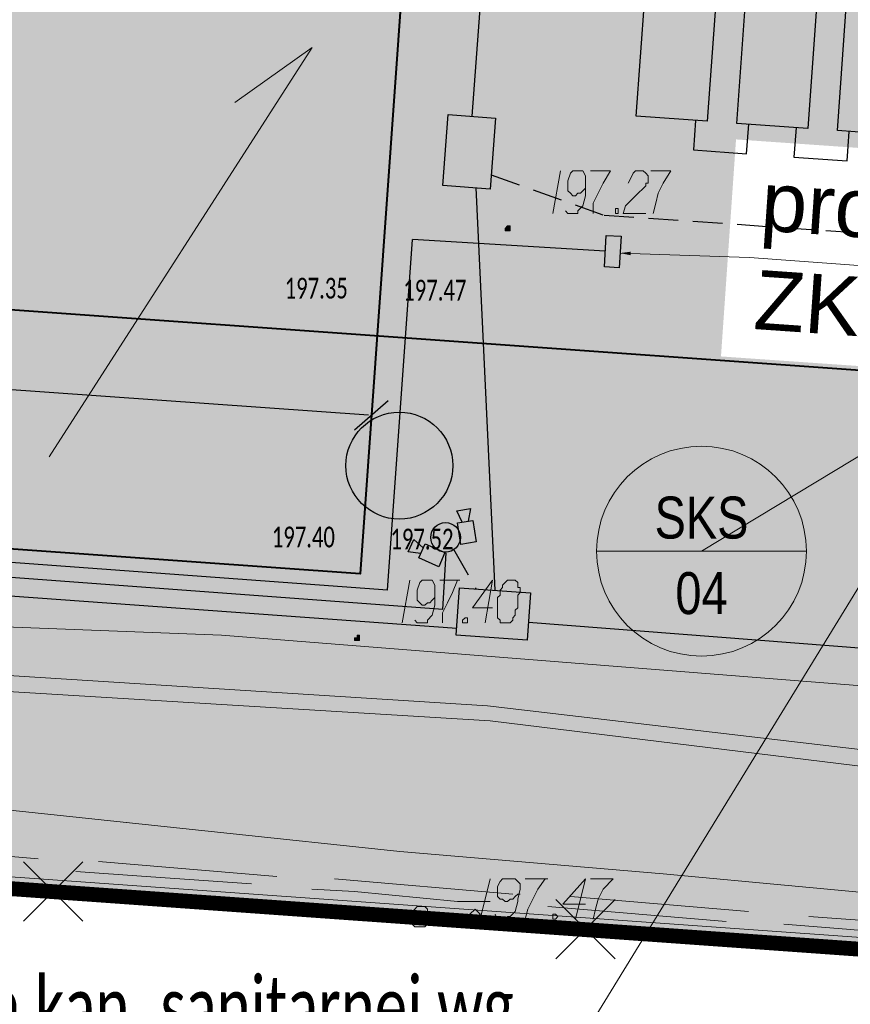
# Model space of a CAD drawing. Header units: metres. Extents: x 7431553 to 7432401, y 5544342 to 5544539.
# Tile 130 of 180: x 7432216 to 7432230, y 5544435 to 5544452. Entities that reach past the tile are written whole.
import ezdxf
from ezdxf import colors
from ezdxf.entities.mleader import LeaderData, LeaderLine
from ezdxf.enums import TextEntityAlignment as Align
from ezdxf.lldxf.tags import DXFTag
from ezdxf.math import Vec2, Vec3

# ---------------------------------------------------------------- set-up
doc = ezdxf.new("R2010")
doc.units = ezdxf.units.M
doc.header["$MEASUREMENT"] = 0
doc.linetypes.add('BG-PR90-PB-PZT-PZT01_2026_04_14$0$( Dashed )', pattern=[0.75, 0.5, -0.25])
for name, color, linetype, lineweight in [('BG-PR90-PB-PZT-PZT01_2026_04_14$0$D_obrzeze_5cm', 200, 'Continuous', 13), ('BG-PR90-PB-PZT-PZT01_2026_04_14$0$lampy', 30, 'Continuous', 30), ('BG-PR90-PB-PZT-PZT01_2026_04_14$0$MAPA DCP', 7, 'Continuous', 0), ('BG-PR90-PB-PZT-PZT01_2026_04_14$0$PROJ. OŚWIETLENIE', 30, 'Continuous', 30), ('BG-PR90-PB-PZT-PZT01_2026_04_14$0$PROJ. SIEĆ KABLOWA NN', 10, 'Continuous', 30), ('BG-PR90-PB-PZT-PZT01_2026_04_14$0$Teletechnika monitoring', 30, 'Continuous', 5), ('BG-PR90-PB-PZT-PZT01_2026_04_14$0$Teletechnika wewnętrzna', 30, 'Continuous', 5), ('BG-PR90-PB-PZT-PZT01_2026_04_14$0$Z-ogrodzenie', 41, 'Continuous', 20), ('PRIMETECH - kan_deszcz_graw', 74, 'EST---KD---', 35), ('PRIMETECH - kan_san_graw_instalacje_zewn', 19, 'EST---KS---', 40), ('PRIMETECH - OPISY', 7, 'Continuous', 13), ('PRIMETECH_XREF', 7, 'Continuous', 5), ('PROHUBUS- OPISY WENTYLACJA', 7, 'Continuous', 13)]:
    doc.layers.add(name, color=color, linetype=linetype, lineweight=lineweight)
for name, color, linetype in [('BG-PR90-PB-PZT-PZT01_2026_04_14$0$OPISY', 7, 'Continuous'), ('BG-PR90-PB-PZT-PZT01_2026_04_14$0$Z-wyburzenia', 10, 'Continuous'), ('BG-PR90-PB-PZT-PZT01_2026_04_14$0$Z-wymiarowanie', 43, 'Continuous'), ('BG-PR90-PB-PZT-PZT01_2026_04_14$0$Z_granica-wlasnosci', 170, 'Continuous'), ('BG-PR90-PB-PZT-PZT01_2026_04_14$0$Z_szraf drogi', 251, 'Continuous'), ('BG-PR90-PB-PZT-PZT01_2026_04_14$0$Z_szraf zielen', 72, 'Continuous')]:
    doc.layers.add(name, color=color, linetype=linetype)
doc.layers.add('PRIMETECH - POMOC', color=6, linetype='Continuous', lineweight=40, plot=False)
doc.styles.add('BG-PR90-PB-PZT-PZT01_2026_04_14$0$Arial', font='arial.ttf')
doc.styles.add('BG-PR90-PB-PZT-PZT01_2026_04_14$0$Standard', font='txt')
doc.styles.add('DYN_DIM', font='ARIAL.TTF')
doc.styles.add('EST_SWK_1_500__', font='arial.ttf', dxfattribs={"height": 1})
doc.styles.add('RPK_TAB_TXT_OPIS', font='arial.ttf', dxfattribs={"width": 0.8, "height": 3.5})
doc.linetypes.add('BG-PR90-PB-PZT-PZT01_2026_04_14$0$BGT', pattern='A,3.75,[133,ltypeshp.shx,S=0.1875,R=0,X=0,Y=0],3.75', length=7.5)
tags = doc.linetypes.add('BG-PR90-PB-PZT-PZT01_2026_04_14$0$COMM_LINE', pattern='A,0.5,-0.15,["COMM  ",BG-PR90-PB-PZT-PZT01_2026_04_14$0$Standard,S=0.09,R=0,X=-0.1,Y=-0.05],-0.36', length=1.01).pattern_tags.tags
tags[6] = DXFTag(74, 10)
tags = doc.linetypes.add('EST---KD---', pattern='A,2.5,-0.22,["kd",EST_SWK_1_500__,S=1,R=0,X=0,Y=-0.36],-1.6', length=4.32).pattern_tags.tags
tags[6] = DXFTag(74, 10)
tags = doc.linetypes.add('EST---KS---', pattern='A,2.5,-0.22,["ks",EST_SWK_1_500__,S=1,R=0,X=0,Y=-0.36],-1.6', length=4.32).pattern_tags.tags
tags[6] = DXFTag(74, 10)
tags = doc.linetypes.add('EST-_-KSI-_-', pattern='A,1,-0.5,1,-0.22,["ksi",EST_SWK_1_500__,S=1,R=0,X=0,Y=-0.36],-1.85', length=4.57).pattern_tags.tags
tags[10] = DXFTag(74, 10)
doc.dimstyles.new('BG-PR90-PB-PZT-PZT01_2026_04_14$0$1-500', dxfattribs={"dimtxt": 0.8, "dimasz": 0.05, "dimexe": 0.009, "dimexo": 0.003125, "dimgap": 0.25, "dimtad": 1, "dimzin": 0, "dimdsep": 46, "dimtxsty": 'BG-PR90-PB-PZT-PZT01_2026_04_14$0$Arial', "dimblk1": 'BG-PR90-PB-PZT-PZT01_2026_04_14$0$ST', "dimblk2": 'BG-PR90-PB-PZT-PZT01_2026_04_14$0$ST', "dimsah": 1, "dimcen": 0, "dimse1": 1, "dimse2": 1, "dimclrd": 256, "dimclre": 256, "dimclrt": 256, "dimadec": 0, "dimazin": 0, "dimtfac": 1, "dimtdec": 0, "dimtix": 1, "dimtofl": 0, "dimtmove": 2, "dimatfit": 3, "dimldrblk": 'BG-PR90-PB-PZT-PZT01_2026_04_14$0$ST', "dimfxl": 1, "dimtolj": 1, "dimtzin": 0, "dimlwd": -1, "dimlwe": -1, "dimarcsym": 0})
doc.dimstyles.new('BG-PR90-PB-PZT-PZT01_2026_04_14$0$Standard', dxfattribs={"dimtxt": 0.18, "dimasz": 0.18, "dimexe": 0.18, "dimexo": 0.0625, "dimgap": 0.09, "dimtad": 0, "dimtih": 1, "dimtoh": 1, "dimdec": 4, "dimzin": 0, "dimdsep": 46, "dimtxsty": 'BG-PR90-PB-PZT-PZT01_2026_04_14$0$Standard', "dimcen": 0.09, "dimadec": 0, "dimazin": 0, "dimtfac": 1, "dimtdec": 4, "dimtofl": 0, "dimtmove": 0, "dimatfit": 3, "dimfxl": 1, "dimtolj": 1, "dimtzin": 0, "dimarcsym": 0})

# ---------------------------------------------------------------- blocks, each defined once
blk = doc.blocks.new('A$C699C70D6')
at = {"layer": 'PRIMETECH - kan_deszcz_graw', "linetype": 'Continuous', "lineweight": 0}
h = blk.add_hatch(dxfattribs=at)
h.set_pattern_fill('WATER', color=5, scale=0.2, angle=49.5, style=0)
h.paths.add_polyline_path([(6.833, 7.533), (-5.137, 8.387), (-5.222, 7.19), (6.747, 6.336)])
h.paths.add_polyline_path([(6.712, 5.837), (-5.258, 6.691), (-5.343, 5.494), (6.626, 4.64)])
h.paths.add_polyline_path([(6.591, 4.142), (-5.379, 4.995), (-5.464, 3.798), (6.505, 2.945)])
h.paths.add_polyline_path([(6.47, 2.446), (-5.5, 3.3), (-5.585, 2.103), (6.385, 1.249)])
h.paths.add_polyline_path([(6.349, 0.75), (-5.621, 1.604), (-5.706, 0.407), (6.264, -0.447)])
h.paths.add_polyline_path([(6.228, -0.945), (-5.742, -0.092), (-5.827, -1.289), (6.143, -2.142)])
at = {"layer": 'PRIMETECH - kan_deszcz_graw', "color": 7, "linetype": 'Continuous', "lineweight": 30}
for p, q in [((-5.222, 7.19), (-5.137, 8.387)), ((-5.137, 8.387), (6.833, 7.533)), ((6.833, 7.533), (6.747, 6.336)), ((6.747, 6.336), (-5.222, 7.19)), ((-5.343, 5.494), (-5.258, 6.691)), ((-5.258, 6.691), (6.712, 5.837)), ((6.712, 5.837), (6.626, 4.64)), ((6.626, 4.64), (-5.343, 5.494)), ((-5.464, 3.798), (-5.379, 4.995)), ((-5.379, 4.995), (6.591, 4.142)), ((6.591, 4.142), (6.505, 2.945)), ((6.505, 2.945), (-5.464, 3.798)), ((-5.585, 2.103), (-5.5, 3.3)), ((-5.5, 3.3), (6.47, 2.446)), ((6.47, 2.446), (6.385, 1.249)), ((6.385, 1.249), (-5.585, 2.103)), ((-5.706, 0.407), (-5.621, 1.604)), ((-5.621, 1.604), (6.349, 0.75)), ((6.349, 0.75), (6.264, -0.447)), ((6.264, -0.447), (-5.706, 0.407)), ((-5.827, -1.289), (-5.742, -0.092)), ((-5.742, -0.092), (6.228, -0.945)), ((6.228, -0.945), (6.143, -2.142)), ((6.143, -2.142), (-5.827, -1.289))]:
    blk.add_line(p, q, dxfattribs=at)
for points in [[(-5.208, 7.389), (-5.707, 7.425), (-5.771, 6.527), (-5.272, 6.491)], [(-5.329, 5.693), (-5.828, 5.729), (-5.892, 4.831), (-5.393, 4.796)], [(-5.45, 3.998), (-5.949, 4.033), (-6.013, 3.136), (-5.514, 3.1)], [(-5.571, 2.302), (-6.07, 2.338), (-6.134, 1.44), (-5.635, 1.404)], [(-5.692, 0.606), (-6.19, 0.642), (-6.254, -0.256), (-5.756, -0.291)]]:
    blk.add_lwpolyline(points, dxfattribs=at)
blk = doc.blocks.new('*U2008')
at = {"ltscale": 1000}
for p, q in [((-4.098, 9.283), (-4.098, 4.283)), ((-4.098, 6.783), (0, 0))]:
    blk.add_line(p, q, dxfattribs=at)
blk.add_circle((-4.098, 6.783), 2.5)
at = {"ltscale": 1000, "style": 'RPK_TAB_TXT_OPIS', "width": 0.8}
blk.add_attdef('NR_PIONU', text='', height=1, rotation=270, dxfattribs=at).set_placement((-4.598, 6.783), align=Align.TOP_CENTER)
blk.add_attdef('OPIS_PION', text='', height=1, rotation=270, dxfattribs=at).set_placement((-4.098, 6.783), align=Align.BOTTOM_CENTER)
blk = doc.blocks.new('_$0$_None')
blk = doc.blocks.new('BG-PR90-PB-PZT-PZT01_2026_04_14$0$Naddrwiną2025_v2klauzulap')
at = {"layer": 'BG-PR90-PB-PZT-PZT01_2026_04_14$0$MAPA DCP', "linetype": 'Continuous', "lineweight": 0, "transparency": 33554559}
for points in [[(7431713.991, 5544638.6), (7431714.034, 5544638.6), (7431714.034, 5544638.6), (7431714.034, 5544638.6), (7431714.034, 5544638.642), (7431714.034, 5544638.642), (7431714.034, 5544638.642), (7431714.034, 5544638.642), (7431714.034, 5544638.685), (7431714.034, 5544638.685), (7431714.034, 5544638.685), (7431714.034, 5544638.685), (7431713.991, 5544638.685), (7431713.991, 5544638.685), (7431713.991, 5544638.685), (7431713.991, 5544638.685), (7431713.949, 5544638.685), (7431713.949, 5544638.642), (7431713.949, 5544638.642), (7431713.949, 5544638.642), (7431713.949, 5544638.642)], [(7431725.591, 5544636.991), (7431725.633, 5544636.991), (7431725.675, 5544637.034), (7431725.718, 5544637.034), (7431725.76, 5544637.076), (7431725.76, 5544637.118), (7431725.76, 5544637.161), (7431725.76, 5544637.203), (7431725.76, 5544637.245), (7431725.718, 5544637.288), (7431725.718, 5544637.33), (7431725.675, 5544637.33), (7431725.633, 5544637.33), (7431725.548, 5544637.33), (7431725.506, 5544637.33), (7431725.506, 5544637.288), (7431725.464, 5544637.288), (7431725.421, 5544637.245), (7431725.421, 5544637.203), (7431725.421, 5544637.161), (7431725.421, 5544637.118), (7431725.464, 5544637.076), (7431725.506, 5544637.034), (7431725.548, 5544636.991), (7431725.548, 5544636.991)], [(7431720.892, 5544636.06), (7431720.934, 5544636.06), (7431720.934, 5544636.06), (7431720.934, 5544636.145), (7431720.892, 5544636.145), (7431720.892, 5544636.145), (7431720.892, 5544636.145), (7431720.892, 5544636.145), (7431720.849, 5544636.145), (7431720.849, 5544636.145), (7431720.849, 5544636.102), (7431720.849, 5544636.102), (7431720.849, 5544636.102), (7431720.892, 5544636.102)]]:
    blk.add_hatch(color=256, dxfattribs=at).paths.add_polyline_path(points)
at = {"layer": 'BG-PR90-PB-PZT-PZT01_2026_04_14$0$MAPA DCP', "color": 1, "linetype": 'Continuous', "lineweight": 18, "transparency": 33554687}
for points in [[(7431735.412, 5544677.504), (7431733.719, 5544662.561), (7431731.221, 5544660.317), (7431726.31, 5544659.005), (7431722.712, 5544657.396), (7431720.849, 5544633.816), (7431719.664, 5544603.125), (7431716.955, 5544571.502), (7431706.795, 5544564.474), (7431707.049, 5544557.701)], [(7431718.225, 5544548.557), (7431719.749, 5544566.972), (7431720.13, 5544573.534), (7431720.384, 5544578.952), (7431721.442, 5544597.494), (7431722.204, 5544610.321), (7431722.627, 5544615.74), (7431723.008, 5544620.397), (7431723.516, 5544627.593), (7431724.49, 5544636.822), (7431724.871, 5544641.267), (7431725.294, 5544645.839), (7431725.633, 5544649.776), (7431726.014, 5544653.374), (7431726.226, 5544656.253), (7431726.353, 5544657.438), (7431733.295, 5544656.93), (7431735.37, 5544656.803), (7431735.497, 5544658.666), (7431736.47, 5544668.784), (7431736.978, 5544673.694), (7431737.232, 5544676.234), (7431737.317, 5544677.335)], [(7431713.695, 5544555.457), (7431717.209, 5544559.987), (7431718.436, 5544580.73), (7431719.833, 5544603.506), (7431722.035, 5544638.304), (7431724.151, 5544656.338), (7431725.633, 5544659.682), (7431730.205, 5544661.46)], [(7431730.459, 5544661.164), (7431726.183, 5544659.555), (7431724.49, 5544656.338), (7431722.289, 5544638.346), (7431720.172, 5544603.506), (7431718.648, 5544580.646), (7431717.674, 5544559.987), (7431713.737, 5544555.203)], [(7431725.802, 5544646.686), (7431725.591, 5544643.722)], [(7431725.972, 5544646.305), (7431725.802, 5544644.357), (7431725.718, 5544643.299)], [(7431725.506, 5544642.706), (7431725.252, 5544639.701)], [(7431725.675, 5544642.325), (7431725.421, 5544639.32)], [(7431725.21, 5544638.727), (7431724.956, 5544635.721)], [(7431725.337, 5544638.346), (7431725.337, 5544637.796), (7431725.167, 5544636.06), (7431725.125, 5544635.34)], [(7431724.913, 5544634.748), (7431724.659, 5544631.742)], [(7431725.04, 5544634.324), (7431724.913, 5544632.546), (7431724.829, 5544631.361)], [(7431724.617, 5544630.726), (7431724.363, 5544627.763)]]:
    blk.add_lwpolyline(points, dxfattribs=at)
at = {"layer": 'BG-PR90-PB-PZT-PZT01_2026_04_14$0$MAPA DCP', "linetype": 'Continuous', "lineweight": 18, "transparency": 33554687}
for points in [[(7431770.083, 5544504.869), (7431766.188, 5544504.996), (7431732.576, 5544512.404), (7431709.8, 5544513.844), (7431713.187, 5544561.426), (7431714.161, 5544575.396), (7431721.188, 5544574.846), (7431726.818, 5544654.094), (7431726.988, 5544656.761), (7431734.057, 5544656.295), (7431734.65, 5544665.312), (7431734.904, 5544669.292), (7431748.747, 5544668.276), (7431734.904, 5544669.292), (7431735.454, 5544677.504)], [(7431726.014, 5544642.833), (7431726.226, 5544645.839)], [(7431726.183, 5544644.95), (7431726.014, 5544642.918)], [(7431725.718, 5544638.854), (7431725.929, 5544641.817)], [(7431725.929, 5544641.944), (7431725.802, 5544639.955)], [(7431725.718, 5544638.939), (7431725.591, 5544636.949)], [(7431725.421, 5544634.832), (7431725.633, 5544637.838)], [(7431725.506, 5544635.975), (7431725.379, 5544633.943)], [(7431725.125, 5544630.853), (7431725.379, 5544633.859)], [(7431725.294, 5544632.97), (7431725.167, 5544630.98)]]:
    blk.add_lwpolyline(points, dxfattribs=at)
for points in [[(7431673.859, 5544657.311), (7431726.818, 5544654.094), (7431721.188, 5544574.846), (7431714.161, 5544575.396), (7431713.187, 5544561.426), (7431668.61, 5544564.601), (7431669.033, 5544570.486), (7431669.541, 5544576.582), (7431670.727, 5544580.519), (7431669.795, 5544596.859), (7431673.182, 5544646.728)], [(7431725.548, 5544638.177), (7431725.464, 5544638.092), (7431725.548, 5544638.007), (7431725.633, 5544638.092)]]:
    blk.add_lwpolyline(points, close=True, dxfattribs=at)
at = {"layer": 'BG-PR90-PB-PZT-PZT01_2026_04_14$0$MAPA DCP', "linetype": 'Continuous', "lineweight": 35, "transparency": 33554687}
blk.add_lwpolyline([(7431705.482, 5544561.892), (7431720.045, 5544560.834), (7431720.299, 5544563.501), (7431720.807, 5544568.454), (7431721.908, 5544585.641), (7431723.686, 5544610.575), (7431726.988, 5544656.295), (7431735.539, 5544655.576)], dxfattribs=at)
at = {"layer": 'BG-PR90-PB-PZT-PZT01_2026_04_14$0$MAPA DCP', "color": 94, "linetype": 'Continuous', "lineweight": 18, "true_color": 0x009a00, "transparency": 33554687}
for points in [[(7431726.141, 5544644.273), (7431726.183, 5544644.781), (7431726.226, 5544645.289)], [(7431726.014, 5544642.749), (7431726.099, 5544643.765)], [(7431725.929, 5544641.225), (7431725.972, 5544641.733), (7431726.014, 5544642.241)], [(7431725.802, 5544639.701), (7431725.887, 5544640.717)], [(7431725.718, 5544638.177), (7431725.76, 5544638.685), (7431725.802, 5544639.193)], [(7431725.591, 5544636.653), (7431725.675, 5544637.669)], [(7431725.506, 5544635.129), (7431725.548, 5544635.637), (7431725.548, 5544636.145)], [(7431725.379, 5544633.647), (7431725.464, 5544634.621)], [(7431725.294, 5544632.123), (7431725.294, 5544632.631), (7431725.337, 5544633.139)], [(7431725.167, 5544630.599), (7431725.252, 5544631.615)]]:
    blk.add_lwpolyline(points, dxfattribs=at)
at = {"layer": 'BG-PR90-PB-PZT-PZT01_2026_04_14$0$MAPA DCP', "linetype": 'Continuous', "lineweight": 9, "transparency": 33554687}
for points in [[(7431713.018, 5544641.055), (7431713.018, 5544641.394), (7431713.229, 5544641.267), (7431713.399, 5544641.182), (7431713.568, 5544641.14), (7431713.737, 5544641.098)], [(7431713.229, 5544640.674), (7431713.145, 5544640.717), (7431713.06, 5544640.759), (7431713.018, 5544640.801), (7431713.018, 5544640.844), (7431713.018, 5544640.886), (7431713.018, 5544640.928), (7431713.06, 5544640.971), (7431713.102, 5544641.013), (7431713.145, 5544641.013), (7431713.187, 5544641.013), (7431713.229, 5544641.013), (7431713.229, 5544640.971), (7431713.272, 5544640.971), (7431713.441, 5544640.801), (7431713.61, 5544640.632), (7431713.737, 5544640.59), (7431713.737, 5544640.971)], [(7431713.018, 5544640.039), (7431713.018, 5544640.378), (7431713.229, 5544640.251), (7431713.399, 5544640.166), (7431713.568, 5544640.082), (7431713.737, 5544640.082)], [(7431724.956, 5544640.039), (7431724.956, 5544640.42), (7431725.125, 5544640.251), (7431725.294, 5544640.166), (7431725.464, 5544640.124), (7431725.633, 5544640.082)], [(7431713.695, 5544639.616), (7431713.737, 5544639.658), (7431713.737, 5544639.828), (7431713.695, 5544639.828), (7431713.61, 5544639.912), (7431713.441, 5544639.955), (7431713.399, 5544639.955), (7431713.187, 5544639.955), (7431713.102, 5544639.955), (7431713.018, 5544639.912), (7431713.018, 5544639.87), (7431713.018, 5544639.828), (7431713.018, 5544639.785), (7431713.018, 5544639.743), (7431713.06, 5544639.701), (7431713.187, 5544639.658), (7431713.229, 5544639.658), (7431713.272, 5544639.658), (7431713.356, 5544639.658), (7431713.399, 5544639.701), (7431713.441, 5544639.743), (7431713.441, 5544639.785), (7431713.399, 5544639.828), (7431713.399, 5544639.87), (7431713.356, 5544639.912), (7431713.314, 5544639.955)], [(7431725.379, 5544639.955), (7431725.379, 5544639.574), (7431724.956, 5544639.955), (7431725.633, 5544639.785)], [(7431713.018, 5544639.531), (7431713.737, 5544639.404)], [(7431724.956, 5544638.939), (7431724.956, 5544639.32), (7431724.956, 5544639.277), (7431725.125, 5544639.15), (7431725.294, 5544639.066), (7431725.464, 5544638.981), (7431725.633, 5544638.939)], [(7431725.548, 5544638.431), (7431725.633, 5544638.473), (7431725.633, 5544638.642), (7431725.591, 5544638.642), (7431725.591, 5544638.685), (7431725.506, 5544638.769), (7431725.337, 5544638.812), (7431725.294, 5544638.812), (7431725.125, 5544638.854), (7431725.04, 5544638.854), (7431724.998, 5544638.812), (7431724.956, 5544638.769), (7431724.956, 5544638.727), (7431724.956, 5544638.642), (7431724.956, 5544638.6), (7431724.956, 5544638.558), (7431724.998, 5544638.515), (7431725.083, 5544638.473), (7431725.167, 5544638.473), (7431725.21, 5544638.473), (7431725.252, 5544638.473), (7431725.294, 5544638.515), (7431725.294, 5544638.558), (7431725.337, 5544638.6), (7431725.337, 5544638.642), (7431725.294, 5544638.685), (7431725.294, 5544638.727), (7431725.252, 5544638.769), (7431725.21, 5544638.812), (7431725.21, 5544638.854)], [(7431720.384, 5544638.388), (7431720.384, 5544638.05), (7431719.918, 5544638.388), (7431720.638, 5544638.261)], [(7431724.956, 5544638.346), (7431725.633, 5544638.177)], [(7431719.918, 5544637.499), (7431719.918, 5544637.838), (7431719.918, 5544637.796), (7431720.13, 5544637.711), (7431720.299, 5544637.626), (7431720.468, 5544637.542), (7431720.638, 5544637.542)], [(7431720.595, 5544637.076), (7431720.638, 5544637.118), (7431720.638, 5544637.288), (7431720.595, 5544637.288), (7431720.511, 5544637.372), (7431720.341, 5544637.415), (7431720.299, 5544637.415), (7431720.13, 5544637.415), (7431720.003, 5544637.415), (7431719.918, 5544637.372), (7431719.918, 5544637.33), (7431719.918, 5544637.288), (7431719.918, 5544637.245), (7431719.918, 5544637.203), (7431719.96, 5544637.161), (7431720.087, 5544637.118), (7431720.13, 5544637.118), (7431720.172, 5544637.118), (7431720.257, 5544637.118), (7431720.299, 5544637.161), (7431720.341, 5544637.203), (7431720.341, 5544637.245), (7431720.299, 5544637.288), (7431720.299, 5544637.33), (7431720.257, 5544637.372), (7431720.214, 5544637.415)], [(7431719.918, 5544636.991), (7431720.638, 5544636.864)]]:
    blk.add_lwpolyline(points, dxfattribs=at)
for points in [[(7431713.653, 5544640.463), (7431713.653, 5544640.505), (7431713.737, 5544640.505), (7431713.737, 5544640.463), (7431713.695, 5544640.463)], [(7431725.548, 5544639.404), (7431725.548, 5544639.447), (7431725.591, 5544639.489), (7431725.633, 5544639.447), (7431725.633, 5544639.404), (7431725.591, 5544639.404)], [(7431719.918, 5544638.727), (7431719.918, 5544638.642), (7431719.96, 5544638.6), (7431720.003, 5544638.558), (7431720.045, 5544638.558), (7431720.087, 5544638.515), (7431720.13, 5544638.515), (7431720.172, 5544638.515), (7431720.214, 5544638.473), (7431720.341, 5544638.473), (7431720.384, 5544638.473), (7431720.468, 5544638.473), (7431720.511, 5544638.473), (7431720.553, 5544638.473), (7431720.595, 5544638.515), (7431720.638, 5544638.515), (7431720.638, 5544638.558), (7431720.638, 5544638.6), (7431720.638, 5544638.642), (7431720.638, 5544638.685), (7431720.595, 5544638.727), (7431720.553, 5544638.727), (7431720.511, 5544638.769), (7431720.468, 5544638.769), (7431720.426, 5544638.769), (7431720.384, 5544638.812), (7431720.341, 5544638.812), (7431720.299, 5544638.812), (7431720.257, 5544638.812), (7431720.214, 5544638.812), (7431720.172, 5544638.812), (7431720.13, 5544638.854), (7431720.087, 5544638.854), (7431720.045, 5544638.854), (7431720.045, 5544638.812), (7431720.003, 5544638.812), (7431719.96, 5544638.812), (7431719.918, 5544638.769)], [(7431720.553, 5544637.923), (7431720.553, 5544637.965), (7431720.638, 5544637.965), (7431720.638, 5544637.88), (7431720.595, 5544637.88)]]:
    blk.add_lwpolyline(points, close=True, dxfattribs=at)
at = {"layer": 'BG-PR90-PB-PZT-PZT01_2026_04_14$0$MAPA DCP', "linetype": 'Continuous', "lineweight": 0, "transparency": 33554687}
for points in [[(7431713.991, 5544638.6), (7431714.034, 5544638.6), (7431714.034, 5544638.6), (7431714.034, 5544638.6), (7431714.034, 5544638.642), (7431714.034, 5544638.642), (7431714.034, 5544638.642), (7431714.034, 5544638.642), (7431714.034, 5544638.685), (7431714.034, 5544638.685), (7431714.034, 5544638.685), (7431714.034, 5544638.685), (7431713.991, 5544638.685), (7431713.991, 5544638.685), (7431713.991, 5544638.685), (7431713.991, 5544638.685), (7431713.949, 5544638.685), (7431713.949, 5544638.642), (7431713.949, 5544638.642), (7431713.949, 5544638.642), (7431713.949, 5544638.642), (7431713.991, 5544638.6), (7431713.991, 5544638.6)], [(7431725.591, 5544636.991), (7431725.633, 5544636.991), (7431725.675, 5544637.034), (7431725.718, 5544637.034), (7431725.76, 5544637.076), (7431725.76, 5544637.118), (7431725.76, 5544637.161), (7431725.76, 5544637.203), (7431725.76, 5544637.245), (7431725.718, 5544637.288), (7431725.718, 5544637.33), (7431725.675, 5544637.33), (7431725.633, 5544637.33), (7431725.548, 5544637.33), (7431725.506, 5544637.33), (7431725.506, 5544637.288), (7431725.464, 5544637.288), (7431725.421, 5544637.245), (7431725.421, 5544637.203), (7431725.421, 5544637.161), (7431725.421, 5544637.118), (7431725.464, 5544637.076), (7431725.506, 5544637.034), (7431725.548, 5544636.991)], [(7431720.892, 5544636.06), (7431720.934, 5544636.06), (7431720.934, 5544636.06), (7431720.934, 5544636.145), (7431720.892, 5544636.145), (7431720.892, 5544636.145), (7431720.892, 5544636.145), (7431720.892, 5544636.145), (7431720.849, 5544636.145), (7431720.849, 5544636.145), (7431720.849, 5544636.102), (7431720.849, 5544636.102), (7431720.849, 5544636.102), (7431720.892, 5544636.102), (7431720.892, 5544636.06)]]:
    blk.add_lwpolyline(points, close=True, dxfattribs=at)
blk = doc.blocks.new('BG-PR90-PB-PZT-PZT01_2026_04_14$0$PROJ. LAMPA OSW (1 500)')
at = {"layer": 'BG-PR90-PB-PZT-PZT01_2026_04_14$0$lampy'}
h = blk.add_hatch(color=256, dxfattribs=at)
edge = h.paths.add_edge_path()
edge.add_arc((0, 0), 1.803, 204.9148, 341.1453)
edge.add_arc((0.128, -2.415), 2.419, 49.2605, 136.7996)
blk.add_circle((0, 0), 1.803, dxfattribs=at)
blk = doc.blocks.new('BG-PR90-PB-PZT-PZT01_2026_04_14$0$ST')
at = {"color": 8}
blk.add_line((0, 10), (0, -10), dxfattribs=at)
blk.add_line((-5.3, -5.3), (5.3, 5.3))
blk = doc.blocks.new('*D12040')
at = {"layer": 'BG-PR90-PB-PZT-PZT01_2026_04_14$0$Z-wymiarowanie'}
blk.add_line((7431806.22, 5544446.336), (7431822.082, 5544445.205), dxfattribs=at)
at = {"layer": 'Defpoints', "color": 0, "linetype": 'Continuous', "lineweight": 100}
for p in [(7431806.207, 5544446.865), (7431822.17, 5544445.727), (7431822.132, 5544445.202)]:
    blk.add_point(p, dxfattribs=at)
at = {"layer": 'BG-PR90-PB-PZT-PZT01_2026_04_14$0$Z-wymiarowanie', "linetype": 'Continuous', "xscale": 0.05, "yscale": 0.05, "zscale": 0.05}
for p, rotation in [((7431806.17, 5544446.34), 175.9215771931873), ((7431822.132, 5544445.202), 355.9215771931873)]:
    blk.add_blockref('BG-PR90-PB-PZT-PZT01_2026_04_14$0$ST', p, dxfattribs=dict(at, rotation=rotation))
at = {"layer": 'BG-PR90-PB-PZT-PZT01_2026_04_14$0$Z-wymiarowanie', "linetype": 'Continuous', "insert": (7431814.198, 5544446.428), "char_height": 0.8, "attachment_point": 5, "rotation": 355.9216, "style": 'BG-PR90-PB-PZT-PZT01_2026_04_14$0$Arial'}
blk.add_mtext('\\A1;16.00', dxfattribs=at)
blk = doc.blocks.new('BG-PR90-PB-PZT-PZT01_2026_04_14$0$ertert')
at = {"layer": 'BG-PR90-PB-PZT-PZT01_2026_04_14$0$Z-wymiarowanie'}
dim = blk.add_linear_dim(base=(9.231, -18.586), p1=(-6.693, -16.923), p2=(9.269, -18.061), angle=355.9216, dimstyle='BG-PR90-PB-PZT-PZT01_2026_04_14$0$1-500', dxfattribs=at)
dim.commit()
dim.dimension.update_dxf_attribs({"geometry": '*D12040', "text_midpoint": (1.297, -17.36), "insert": (-7431812.901, -5544463.788)})
blk = doc.blocks.new('BG-PR90-PB-PZT-PZT01_2026_04_14')
at = {"layer": 'BG-PR90-PB-PZT-PZT01_2026_04_14$0$Z_szraf drogi', "true_color": 0xb2b2b2}
h = blk.add_hatch(color=253, dxfattribs=at)
h.dxf.hatch_style = 1
h.paths.add_polyline_path([(7432149.21, 5544449.008), (7432151.038, 5544474.648), (7432152.044, 5544474.576), (7432156.033, 5544474.292), (7432158.091, 5544474.149), (7432163.514, 5544473.758, 0.414214), (7432165.117, 5544475.148), (7432166.157, 5544489.73), (7432206.056, 5544486.885), (7432205.06, 5544472.92, 0.414214), (7432205.987, 5544471.852), (7432206.984, 5544471.781, 0.414214), (7432208.053, 5544472.707), (7432209.048, 5544486.671), (7432225.008, 5544485.533), (7432221.941, 5544442.526), (7432205.979, 5544443.664), (7432206.499, 5544450.955, 0.414214), (7432204.646, 5544453.092), (7432203.95, 5544453.142), (7432203.95, 5544453.142), (7432204.198, 5544456.633), (7432186.244, 5544457.913), (7432185.995, 5544454.422), (7432185.995, 5544454.422), (7432179.704, 5544454.87), (7432162.747, 5544456.079, 0.414214), (7432159.541, 5544453.3), (7432159.399, 5544451.305), (7432159.185, 5544448.302), (7432159.185, 5544448.301)])
h.paths.add_polyline_path([(7432185.995, 5544454.422), (7432186.244, 5544457.913), (7432204.198, 5544456.633), (7432203.95, 5544453.142), (7432199.617, 5544453.45), (7432199.585, 5544453.653), (7432199.427, 5544453.831), (7432199.394, 5544453.867), (7432199.28, 5544453.876), (7432199.08, 5544453.89), (7432198.966, 5544453.898), (7432198.928, 5544453.866), (7432198.747, 5544453.713), (7432198.686, 5544453.517), (7432196.026, 5544453.706), (7432195.994, 5544453.909), (7432195.836, 5544454.087), (7432195.804, 5544454.123), (7432195.689, 5544454.132), (7432195.489, 5544454.146), (7432195.375, 5544454.154), (7432195.337, 5544454.122), (7432195.156, 5544453.969), (7432195.095, 5544453.773)])
at = {"layer": 'BG-PR90-PB-PZT-PZT01_2026_04_14$0$Z_szraf zielen', "true_color": 0xb0d592}
h = blk.add_hatch(color=63, dxfattribs=at)
h.dxf.hatch_style = 1
h.paths.add_polyline_path([(7432147.21, 5544449.15), (7432150.41, 5544493.74), (7432156.27, 5544493.32), (7432162.4, 5544492.78), (7432166.34, 5544491.62), (7432182.67, 5544492.54), (7432242.525, 5544488.459), (7432243.1, 5544488.46), (7432239.91, 5544435.52), (7432160.67, 5544441.17), (7432161.18, 5544448.16), (7432160.681, 5544448.195), (7432160.681, 5544448.196), (7432160.789, 5544449.703), (7432165.277, 5544449.382), (7432165.064, 5544446.39), (7432170.051, 5544446.034), (7432170.08, 5544446.433), (7432172.565, 5544446.256), (7432173.072, 5544446.22), (7432180.553, 5544445.687), (7432180.738, 5544448.28), (7432180.782, 5544448.983), (7432181.094, 5544453.267), (7432193.715, 5544452.367), (7432193.609, 5544450.871), (7432200.591, 5544450.373), (7432200.804, 5544453.366), (7432203.95, 5544453.142), (7432204.646, 5544453.092, -0.414214), (7432206.499, 5544450.955), (7432205.979, 5544443.664), (7432221.941, 5544442.526), (7432225.008, 5544485.533), (7432209.048, 5544486.671), (7432208.053, 5544472.707, -0.414214), (7432206.984, 5544471.781), (7432205.987, 5544471.852, -0.414214), (7432205.06, 5544472.92), (7432206.056, 5544486.885), (7432206.163, 5544488.381), (7432166.264, 5544491.226), (7432166.157, 5544489.73), (7432165.161, 5544475.765), (7432165.117, 5544475.148, -0.414214), (7432163.514, 5544473.758), (7432158.091, 5544474.149), (7432158.433, 5544479.291), (7432158.431, 5544479.263), (7432151.418, 5544479.76), (7432151.418, 5544479.76), (7432151.038, 5544474.648), (7432149.21, 5544449.008)])
at = {"layer": 'BG-PR90-PB-PZT-PZT01_2026_04_14$0$D_obrzeze_5cm'}
blk.add_line((7432221.941, 5544442.526), (7432225.008, 5544485.533), dxfattribs=at)
blk.add_line((7432221.941, 5544442.526), (7432225.008, 5544485.533), dxfattribs=at)
at = {"layer": 'BG-PR90-PB-PZT-PZT01_2026_04_14$0$D_obrzeze_5cm', "lineweight": 40, "elevation": 10.08}
blk.add_lwpolyline([(7432166.157, 5544489.73), (7432206.056, 5544486.885), (7432205.068, 5544472.911, 0.414071), (7432205.987, 5544471.852), (7432206.984, 5544471.781, 0.414214), (7432208.053, 5544472.707), (7432209.048, 5544486.671), (7432225.008, 5544485.533), (7432221.941, 5544442.526), (7432205.979, 5544443.664), (7432206.499, 5544450.955, 0.414214), (7432204.646, 5544453.092), (7432200.804, 5544453.366), (7432179.704, 5544454.87)], format="xyb", dxfattribs=at)
at = {"layer": 'BG-PR90-PB-PZT-PZT01_2026_04_14$0$D_obrzeze_5cm'}
blk.add_lwpolyline([(7432205.979, 5544443.664), (7432221.941, 5544442.526)], dxfattribs=at)
blk.add_lwpolyline([(7432205.979, 5544443.664), (7432221.941, 5544442.526)], dxfattribs=at)
at = {"layer": 'BG-PR90-PB-PZT-PZT01_2026_04_14$0$PROJ. OŚWIETLENIE'}
for p, q in [((7432223.336, 5544441.926), (7432205.468, 5544443.245)), ((7432223.336, 5544441.928), (7432223.391, 5544442.883))]:
    blk.add_line(p, q, dxfattribs=at)
blk.add_circle((7432223.383, 5544443.142), 0.25, dxfattribs=at)
at = {"layer": 'BG-PR90-PB-PZT-PZT01_2026_04_14$0$PROJ. SIEĆ KABLOWA NN'}
for p, q in [((7432222.402, 5544442.252), (7432222.824, 5544448.165)), ((7432226.077, 5544447.967, 10.08), (7432222.824, 5544448.165, 5.228)), ((7432222.402, 5544442.252), (7432205.732, 5544443.476))]:
    blk.add_line(p, q, dxfattribs=at)
at = {"layer": 'BG-PR90-PB-PZT-PZT01_2026_04_14$0$PROJ. SIEĆ KABLOWA NN', "elevation": 10.08}
blk.add_lwpolyline([(7432226.343, 5544448.217), (7432226.31, 5544447.687), (7432226.062, 5544447.702), (7432226.093, 5544448.231)], close=True, dxfattribs=at)
at = {"layer": 'BG-PR90-PB-PZT-PZT01_2026_04_14$0$Teletechnika monitoring', "color": 30, "linetype": 'Continuous', "lineweight": 30}
for points in [[(7432223.662, 5544443.399), (7432223.574, 5544443.59), (7432223.801, 5544443.626), (7432223.765, 5544443.415)], [(7432222.963, 5544442.868), (7432222.755, 5544442.897), (7432222.848, 5544443.108), (7432223.006, 5544442.964)]]:
    blk.add_lwpolyline(points, dxfattribs=at)
for points in [[(7432223.64, 5544443.024), (7432223.583, 5544443.387), (7432223.842, 5544443.428), (7432223.899, 5544443.065)], [(7432223.267, 5544442.647), (7432222.931, 5544442.795), (7432223.037, 5544443.035), (7432223.373, 5544442.887)]]:
    blk.add_lwpolyline(points, close=True, dxfattribs=at)
at = {"layer": 'BG-PR90-PB-PZT-PZT01_2026_04_14$0$Teletechnika wewnętrzna', "linetype": 'BG-PR90-PB-PZT-PZT01_2026_04_14$0$COMM_LINE', "lineweight": 30, "ltscale": 4}
for points in [[(7432225.306, 5544470.082), (7432224.869, 5544469.491), (7432224.469, 5544463.976), (7432224.732, 5544462.39), (7432223.826, 5544450.239)], [(7432223.337, 5544449.072), (7432223.427, 5544450.269), (7432224.225, 5544450.209), (7432224.135, 5544449.013), (7432223.337, 5544449.072)], [(7432223.895, 5544449.031), (7432224.216, 5544442.25)], [(7432202.211, 5544443.155), (7432223.571, 5544441.614)], [(7432224.759, 5544441.41), (7432223.562, 5544441.494), (7432223.618, 5544442.292), (7432224.815, 5544442.208), (7432224.759, 5544441.41)], [(7432224.78, 5544441.71), (7432238.181, 5544440.671)]]:
    blk.add_lwpolyline(points, dxfattribs=at)
at = {"layer": 'BG-PR90-PB-PZT-PZT01_2026_04_14$0$Teletechnika wewnętrzna', "linetype": 'BG-PR90-PB-PZT-PZT01_2026_04_14$0$( Dashed )', "lineweight": 30}
blk.add_lwpolyline([(7432223.516, 5544442.944), (7432223.895, 5544442.272)], dxfattribs=at)
at = {"layer": 'BG-PR90-PB-PZT-PZT01_2026_04_14$0$Z-ogrodzenie', "linetype": 'BG-PR90-PB-PZT-PZT01_2026_04_14$0$BGT', "lineweight": 20, "ltscale": 0.4}
blk.add_lwpolyline([(7432244.967, 5544435.36), (7432160.884, 5544441.355), (7432161.379, 5544448.145)], dxfattribs=at)
at = {"layer": 'BG-PR90-PB-PZT-PZT01_2026_04_14$0$Z-wyburzenia', "lineweight": 35}
for points in [[(7432216.268, 5544437.673), (7432217.268, 5544436.673)], [(7432217.268, 5544437.673), (7432216.268, 5544436.673)], [(7432225.243, 5544437.038), (7432226.243, 5544436.038)], [(7432226.243, 5544437.038), (7432225.243, 5544436.038)]]:
    blk.add_lwpolyline(points, dxfattribs=at)
at = {"layer": 'BG-PR90-PB-PZT-PZT01_2026_04_14$0$Z_granica-wlasnosci', "color": 5, "true_color": 0x1414ff, "const_width": 0.25}
blk.add_lwpolyline([(7432243.1, 5544488.46), (7432239.91, 5544435.52), (7432160.67, 5544441.17), (7432161.18, 5544448.16), (7432147.21, 5544449.15), (7432150.41, 5544493.74), (7432156.27, 5544493.32), (7432162.4, 5544492.78), (7432166.34, 5544491.62), (7432182.67, 5544492.54), (7432242.525, 5544488.459)], close=True, dxfattribs=at)
blk.add_lwpolyline([(7432243.1, 5544488.46), (7432239.91, 5544435.52), (7432160.67, 5544441.17), (7432161.18, 5544448.16), (7432147.21, 5544449.15), (7432150.41, 5544493.74), (7432156.27, 5544493.32), (7432162.4, 5544492.78), (7432166.34, 5544491.62), (7432182.67, 5544492.54), (7432242.525, 5544488.459)], close=True, dxfattribs=at)
blk.add_lwpolyline([(7432243.1, 5544488.46), (7432239.91, 5544435.52), (7432160.67, 5544441.17), (7432161.18, 5544448.16), (7432147.21, 5544449.15), (7432150.41, 5544493.74), (7432156.27, 5544493.32), (7432162.4, 5544492.78), (7432166.34, 5544491.62), (7432182.67, 5544492.54), (7432242.525, 5544488.459)], close=True, dxfattribs=at)
at = {"layer": 'BG-PR90-PB-PZT-PZT01_2026_04_14$0$lampy', "xscale": 0.4999999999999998, "yscale": 0.4999999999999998, "zscale": 0.5, "rotation": 205.6788365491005}
blk.add_blockref('BG-PR90-PB-PZT-PZT01_2026_04_14$0$PROJ. LAMPA OSW (1 500)', (7432222.604, 5544444.351), dxfattribs=at)
at = {"layer": 'BG-PR90-PB-PZT-PZT01_2026_04_14$0$MAPA DCP', "rotation": 270}
blk.add_blockref('BG-PR90-PB-PZT-PZT01_2026_04_14$0$Naddrwiną2025_v2klauzulap', (1887585.788, 12976162.34), dxfattribs=at)
at = {"layer": 'BG-PR90-PB-PZT-PZT01_2026_04_14$0$OPISY', "insert": (7432228.746, 5544449.316), "char_height": 1, "attachment_point": 1, "rotation": 356.0284, "style": 'BG-PR90-PB-PZT-PZT01_2026_04_14$0$Standard', "bg_fill": 2}
blk.add_mtext('{\\fArial|b0|i0|c238|p34;proj.3\\PZK2a}', dxfattribs=at)
at = {"layer": 'BG-PR90-PB-PZT-PZT01_2026_04_14$0$Teletechnika wewnętrzna', "linetype": 'BG-PR90-PB-PZT-PZT01_2026_04_14$0$( Dashed )', "lineweight": 30}
blk.add_lwpolyline([(7432224.153, 5544449.25), (7432224.153, 5544449.25), (7432226.057, 5544448.573), (7432233.998, 5544448.026), (7432235.347, 5544448.858), (7432235.401, 5544449.613)], dxfattribs=at)
at = {"layer": 'BG-PR90-PB-PZT-PZT01_2026_04_14$0$Z-wymiarowanie', "linetype": 'Continuous', "lineweight": 100}
blk.add_blockref('BG-PR90-PB-PZT-PZT01_2026_04_14$0$ertert', (7432212.901, 5544463.788), dxfattribs=at)
at = {"layer": 'BG-PR90-PB-PZT-PZT01_2026_04_14$0$OPISY'}
blk.add_leader([(7432226.325, 5544447.933), (7432228.509, 5544447.861), (7432231.93, 5544447.606)], dimstyle='BG-PR90-PB-PZT-PZT01_2026_04_14$0$Standard', dxfattribs=at)

msp = doc.modelspace()

# ---------------------------------------------------------------- block references
at = {"layer": 'PRIMETECH_XREF', "linetype": 'Continuous', "lineweight": 0, "rotation": 360}
msp.add_blockref('BG-PR90-PB-PZT-PZT01_2026_04_14', (0, 0), dxfattribs=at)

# ---------------------------------------------------------------- next in the draw order: linework, layer by layer
at = {"layer": 'PRIMETECH - kan_san_graw_instalacje_zewn', "linetype": 'EST-_-KSI-_-', "ltscale": 0.6}
msp.add_line((7432190.931, 5544448.773), (7432231.999, 5544445.845), dxfattribs=at)
at = {"layer": 'PRIMETECH - POMOC', "linetype": 'Continuous', "lineweight": 0}
msp.add_lwpolyline([(7432216.7, 5544444.5), (7432221.135, 5544451.397), (7432219.831, 5544450.47)], dxfattribs=at)

# ---------------------------------------------------------------- next in the draw order: block references
at = {"layer": 'PRIMETECH - kan_deszcz_graw', "linetype": 'Continuous', "rotation": 90.00000003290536}
msp.add_blockref('A$C699C70D6', (7432234.987, 5544455.378), dxfattribs=at)

# ---------------------------------------------------------------- next in the draw order: texts
at = {"layer": 'PRIMETECH - POMOC', "linetype": 'Continuous', "lineweight": 0, "char_height": 0.35, "width": 0.9, "attachment_point": 1}
for s, insert in [('\\fCalibri Light|b0|i0;\\W0.7;197.35', (7432220.67, 5544447.517)), ('\\fCalibri Light|b0|i0;\\W0.7;197.47', (7432222.67, 5544447.483)), ('\\fCalibri Light|b0|i0;\\W0.7;197.40', (7432220.453, 5544443.323)), ('\\fCalibri Light|b0|i0;\\W0.7;197.52', (7432222.453, 5544443.288))]:
    msp.add_mtext(s, dxfattribs=dict(at, insert=insert))

# ---------------------------------------------------------------- next in the draw order: block references
at = {"layer": 'PRIMETECH - OPISY', "ltscale": 10, "xscale": 0.7076160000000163, "yscale": 0.7076160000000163, "zscale": 0.7076160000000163, "rotation": 90.00000000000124}
msp.add_blockref('*U2008', (7432232.499, 5544445.809), dxfattribs=at).add_auto_attribs({'OPIS_PION': 'SKS', 'NR_PIONU': '04'})

# ---------------------------------------------------------------- next in the draw order: leaders
at = {"layer": 'PROHUBUS- OPISY WENTYLACJA', "ltscale": 10}
ml = msp.add_multileader_mtext('Standard', dxfattribs=at)
ml.set_content('\\fCalibri Light|b0|i0|c238;\\W0.7;Proj. studnia kan. sanitarnej wg odrębnego opracowania MAAR', color=256, style='DYN_DIM')
ml.set_leader_properties(color=256, linetype='ByLayer', lineweight=-1)
ml.set_arrow_properties(name='_$0$_None')
ml.build(insert=Vec2(0, 0))
ml.multileader.update_dxf_attribs({"has_text_frame": 1, "text_left_attachment_type": 6, "text_right_attachment_type": 6, "dogleg_length": 1.079, "arrow_head_size": 1})
ctx = ml.context
ctx.base_point, ctx.char_height, ctx.arrow_head_size, ctx.landing_gap_size, ctx.plane_origin = Vec3(7432210.227, 5544434.45), 1, 1, 0.4, Vec3(7432431.332, 5544622.699)
ctx.left_attachment, ctx.right_attachment = 6, 6
notes = []
notes.append((ctx, [(0, (1, 1, 0), (7432225.528, 5544434.45), (-1, 0), 0.779, [(0, [(7432232.499, 5544445.809)], 0, [])])]))
ctx.mtext.insert, ctx.mtext.width, ctx.mtext.flow_direction = Vec3(7432210.627, 5544435.731), 15.02692, 5
ml = msp.add_multileader_mtext('Standard', dxfattribs=at)
ml.set_content('\\fCalibri Light|b0|i0|c238;\\W0.7;Proj. studnia kan. opadowej wg odrębnego opracowania MAAR', color=256, style='DYN_DIM')
ml.set_leader_properties(color=256, linetype='ByLayer', lineweight=-1)
ml.set_arrow_properties(name='_$0$_None')
ml.build(insert=Vec2(0, 0))
ml.multileader.update_dxf_attribs({"has_text_frame": 1, "text_left_attachment_type": 6, "text_right_attachment_type": 6, "dogleg_length": 1.079, "arrow_head_size": 1})
ctx = ml.context
ctx.base_point, ctx.char_height, ctx.arrow_head_size, ctx.landing_gap_size, ctx.plane_origin = Vec3(7432210.885, 5544427.401), 1, 1, 0.4, Vec3(7432431.99, 5544615.65)
ctx.left_attachment, ctx.right_attachment = 6, 6
notes.append((ctx, [(0, (1, 1, 0), (7432226.186, 5544427.401), (-1, 0), 0.779, [(0, [(7432235.135, 5544441.983)], 0, [])])]))
ctx.mtext.insert, ctx.mtext.width, ctx.mtext.flow_direction = Vec3(7432211.285, 5544428.682), 15.02692, 5
for ctx, leaders in notes:
    for number, flags, end, landing, length, lines in leaders:
        leader = LeaderData()
        leader.index, (leader.has_last_leader_line, leader.has_dogleg_vector, leader.attachment_direction) = number, flags
        leader.last_leader_point, leader.dogleg_vector, leader.dogleg_length = Vec3(end), Vec3(landing), length
        for number, points, colour, breaks in lines:
            line = LeaderLine()
            line.index, line.vertices, line.color, line.breaks = number, Vec3.list(points), colors.encode_raw_color(colour), breaks
            leader.lines.append(line)
        ctx.leaders.append(leader)

doc.saveas('drawing.dxf')
